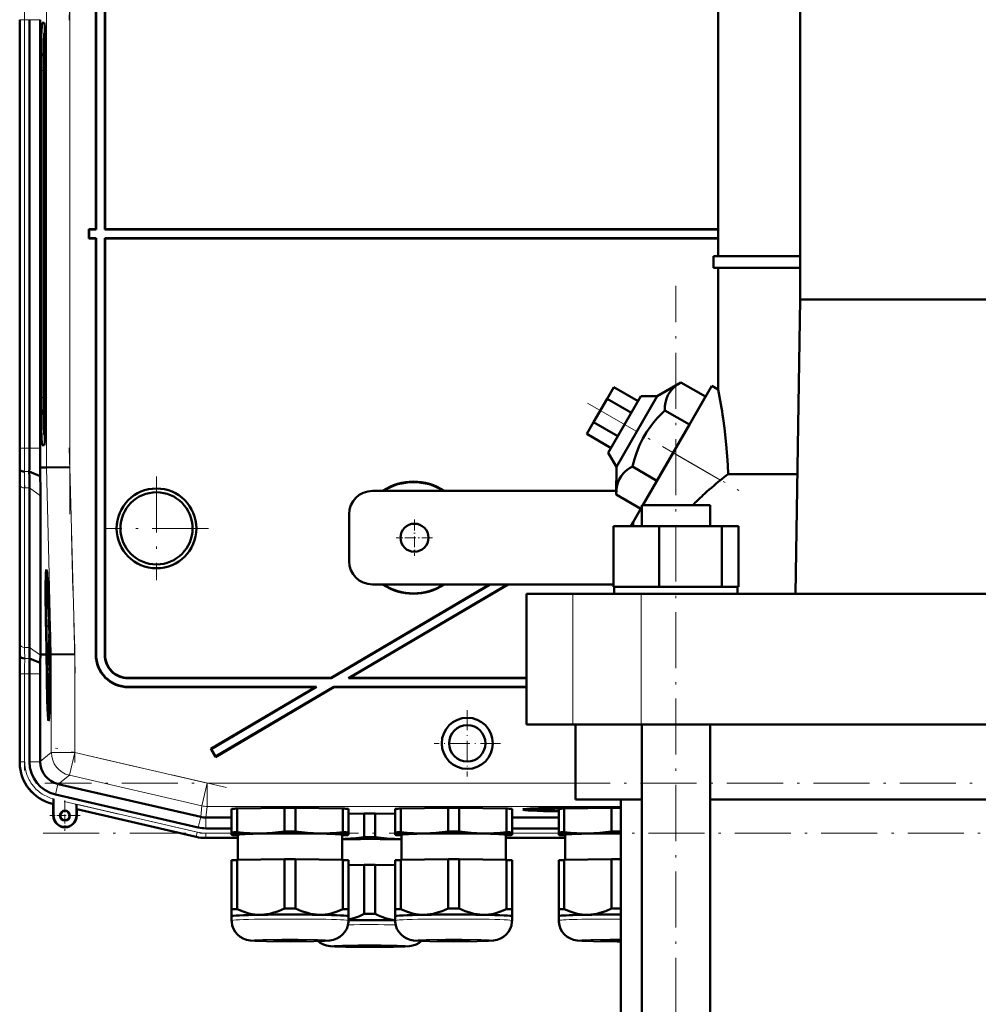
# Model space of a CAD drawing. Extents: x -1438 to 1837, y -1771 to 755.
# Tile 90 of 95: x 1179 to 1384, y 91 to 302. Entities that reach past the tile are written whole.
import ezdxf

# ---------------------------------------------------------------- set-up
doc = ezdxf.new("R2010")
doc.units = 0
doc.linetypes.add('DASHDOT', pattern=[18.5, 12, -3, 0.5, -3])

msp = doc.modelspace()

# ---------------------------------------------------------------- linework, layer by layer
at = {"color": 7, "linetype": 'DASHDOT', "lineweight": 18}
for p, q in [((1190.82, 349.88), (1189.56, 301.66)), ((1189.67, 315.88), (1189.67, 195.92)), ((1180.01, 200.87), (1180.01, 310.93)), ((1319.39, -318), (1319.39, 244.8)), ((1300.46, 219.69), (1332.85, 200.99)), ((1189.56, 210.13), (1190.82, 161.91)), ((1208.23, 204), (1208.23, 181.8)), ((1219.33, 192.9), (1197.13, 192.9)), ((1190.72, 168.1), (1190.72, 142.83)), ((1180.01, 141.07), (1180.01, 163.64)), ((1223.2, 137.44), (1186.6, 145.89)), ((1601.32, 138.39), (1184.33, 138.39)), ((1188.47, 134.47), (1219.77, 127.24)), ((1183.99, 127.68), (1601.67, 127.68))]:
    msp.add_line(p, q, dxfattribs=at)
at = {"color": 7, "lineweight": 50}
for p, q in [((1195.23, 345.9), (1195.23, 256.9)), ((1195.3, 345.83), (1195.3, 256.83)), ((1197.16, 256.83), (1197.16, 345.97)), ((1197.23, 256.9), (1197.23, 345.9)), ((1328.43, 251.15), (1328.43, 333.3)), ((1345.98, 241.9), (1345.98, 333.3)), ((1178.98, 301.76), (1178.98, 210.04)), ((1181.04, 301.76), (1181.04, 210.04)), ((1183.34, 210.04), (1183.34, 301.76)), ((1184.21, 301.08), (1183.77, 301.08)), ((1184.26, 298.9), (1184.38, 299.02)), ((1184.38, 298.91), (1184.27, 298.91)), ((1183.5, 290.9), (1183.5, 220.9)), ((1184.06, 290.9), (1184.06, 220.9)), ((1184.48, 220.9), (1184.48, 290.9)), ((1193.8, 256.83), (1193.73, 256.9)), ((1195.23, 256.9), (1193.73, 256.9)), ((1193.73, 254.9), (1193.73, 256.9)), ((1193.8, 254.97), (1193.73, 254.9)), ((1195.3, 256.83), (1193.8, 256.83)), ((1193.8, 254.97), (1193.8, 256.83)), ((1193.8, 254.97), (1195.3, 254.97)), ((1195.23, 256.9), (1195.3, 256.83)), ((1195.23, 254.9), (1195.3, 254.97)), ((1195.3, 165.96), (1195.3, 254.97)), ((1197.16, 256.83), (1197.23, 256.9)), ((1328.43, 256.83), (1197.16, 256.83)), ((1197.16, 254.97), (1197.16, 165.83)), ((1197.16, 254.97), (1328.43, 254.97)), ((1197.16, 254.97), (1197.23, 254.9)), ((1328.43, 256.9), (1197.23, 256.9)), ((1193.73, 254.9), (1195.23, 254.9)), ((1195.23, 165.89), (1195.23, 254.9)), ((1197.23, 254.9), (1197.23, 165.9)), ((1197.23, 254.9), (1328.43, 254.9)), ((1327.43, 251.15), (1345.98, 251.15)), ((1327.43, 248.65), (1327.43, 251.15)), ((1345.98, 248.65), (1327.43, 248.65)), ((1328.43, 222.59), (1328.43, 248.65)), ((1344.95, 178.9), (1345.98, 241.9)), ((1439.88, 241.9), (1345.98, 241.9)), ((1320.46, 224.14), (1315.37, 221.16)), ((1318.8, 209.1), (1327.05, 223.39)), ((1325.72, 221.1), (1320.46, 224.14)), ((1328.43, 222.59), (1327.05, 223.39)), ((1306.09, 223.1), (1304.65, 220.6)), ((1311.29, 220.1), (1306.09, 223.1)), ((1304.65, 220.6), (1301.76, 215.6)), ((1309.85, 217.6), (1304.65, 220.6)), ((1311.9, 221.16), (1304.9, 209.04)), ((1306.64, 206.04), (1315.37, 221.16)), ((1315.37, 221.16), (1311.9, 221.16)), ((1325.72, 221.1), (1322.26, 215.1)), ((1322.26, 215.1), (1316.99, 218.14)), ((1301.76, 215.6), (1300.32, 213.1)), ((1306.96, 212.6), (1301.76, 215.6)), ((1322.26, 215.1), (1315.33, 203.1)), ((1184.26, 212.89), (1184.38, 212.78)), ((1184.27, 212.89), (1184.38, 212.89)), ((1305.52, 210.1), (1300.32, 213.1)), ((1183.77, 210.71), (1184.21, 210.71)), ((1304.9, 209.04), (1306.64, 206.04)), ((1312.33, 197.9), (1318.8, 209.1)), ((1178.99, 205.47), (1178.95, 205.9)), ((1183.36, 204.1), (1181.01, 205.07)), ((1183.33, 205.9), (1184.67, 205.92)), ((1183.36, 204.1), (1183.33, 205.9)), ((1189.67, 205.98), (1184.67, 205.92)), ((1306.64, 206.04), (1306.6, 200.14)), ((1315.33, 203.1), (1310.07, 206.14)), ((1330.55, 204.51), (1345.37, 204.51)), ((1178.98, 168.83), (1178.98, 202.97)), ((1178.98, 168.83), (1178.98, 202.97)), ((1181.04, 167.41), (1181.04, 201.55)), ((1306.61, 200.9), (1254.43, 200.9)), ((1183.39, 165.9), (1183.39, 199.89)), ((1311.87, 197.1), (1306.6, 200.14)), ((1310.22, 194.25), (1312.09, 197.48)), ((1312.09, 197.9), (1314.23, 197.9)), ((1312.09, 193.4), (1312.09, 197.9)), ((1314.23, 197.9), (1326.69, 197.9)), ((1326.69, 193.4), (1326.69, 197.9)), ((1249.43, 185.9), (1249.43, 195.9)), ((1309.73, 193.4), (1310.22, 194.25)), ((1310.22, 193.4), (1310.22, 194.25)), ((1306.01, 193.4), (1315.8, 193.4)), ((1306.01, 180.4), (1306.01, 193.4)), ((1315.8, 193.4), (1329.19, 193.4)), ((1315.8, 180.4), (1315.8, 193.4)), ((1329.19, 193.4), (1332.77, 193.4)), ((1329.19, 180.4), (1329.19, 193.4)), ((1332.77, 180.4), (1332.77, 193.4)), ((1184.71, 182.26), (1184.91, 182.32)), ((1279.53, 180.9), (1245.62, 160.9)), ((1279.67, 180.9), (1245.64, 160.83)), ((1283.33, 180.9), (1249.3, 160.83)), ((1283.47, 180.9), (1249.56, 160.9)), ((1254.43, 180.9), (1306, 180.9)), ((1307.02, 180.4), (1306.01, 180.4)), ((1306.19, 180.4), (1306.19, 178.9)), ((1307.02, 180.4), (1314.79, 180.4)), ((1315.8, 180.4), (1314.79, 180.4)), ((1317.18, 180.4), (1315.8, 180.4)), ((1317.18, 180.4), (1319.39, 180.4)), ((1319.39, 180.4), (1327.81, 180.4)), ((1329.19, 180.4), (1327.81, 180.4)), ((1329.56, 180.4), (1329.19, 180.4)), ((1329.56, 180.4), (1332.59, 180.4)), ((1332.77, 180.4), (1332.4, 180.4)), ((1332.59, 180.4), (1332.59, 178.9)), ((1287.43, 178.9), (1297.36, 178.9)), ((1287.43, 150.9), (1287.43, 178.9)), ((1297.36, 178.9), (1311.94, 178.9)), ((1311.94, 178.9), (1473.92, 178.9)), ((1185.19, 174.81), (1185.2, 173.96)), ((1185.2, 173.96), (1185.23, 173.96)), ((1185.21, 174.02), (1185.22, 174.22)), ((1185.21, 174.02), (1185.23, 174.02)), ((1185.27, 172.85), (1185.26, 173.19)), ((1185.27, 172.99), (1185.27, 172.85)), ((1185.23, 172.32), (1185.26, 172.32)), ((1185.25, 171.59), (1185.23, 172.32)), ((1185.33, 170.87), (1185.24, 169.78)), ((1185.25, 171.59), (1185.3, 171.59)), ((1185.25, 171.1), (1185.25, 171.59)), ((1185.25, 171.1), (1185.33, 171.1)), ((1185.26, 172.35), (1185.27, 172.03)), ((1185.27, 172.03), (1185.28, 172.08)), ((1185.27, 172.03), (1185.31, 172.03)), ((1185.28, 172.16), (1185.31, 172.16)), ((1185.28, 172.08), (1185.28, 172.16)), ((1185.28, 172.08), (1185.31, 172.08)), ((1185.29, 171.64), (1185.3, 171.15)), ((1185.3, 171.15), (1185.33, 171.15)), ((1185.33, 170.87), (1185.33, 171.1)), ((1185.33, 170.87), (1185.34, 170.87)), ((1185.33, 170.46), (1185.33, 170.87)), ((1185.24, 169.37), (1185.33, 170.46)), ((1185.24, 169.78), (1185.24, 169.37)), ((1185.24, 169.37), (1185.39, 169.37)), ((1185.28, 169.12), (1185.39, 169.13)), ((1185.33, 170.46), (1185.35, 170.46)), ((1185.33, 169.12), (1185.33, 169.37)), ((1185.33, 168.93), (1185.34, 167.5)), ((1185.34, 168.93), (1185.33, 168.93)), ((1185.34, 168.93), (1185.4, 168.93)), ((1185.36, 167.1), (1185.34, 168.93)), ((1184.72, 165.92), (1184.67, 167.88)), ((1184.71, 167.88), (1184.77, 165.92)), ((1184.81, 165.92), (1184.76, 167.89)), ((1185.26, 167.85), (1185.31, 167.85)), ((1185.29, 167.15), (1185.26, 167.85)), ((1185.29, 167.15), (1185.31, 167.15)), ((1185.29, 166.65), (1185.29, 167.15)), ((1185.29, 166.65), (1185.46, 166.66)), ((1185.31, 167.2), (1185.31, 166.7)), ((1185.31, 166.7), (1185.36, 167.1)), ((1185.31, 166.7), (1185.46, 166.71)), ((1185.32, 167.99), (1185.34, 167.99)), ((1185.34, 167.5), (1185.32, 167.31)), ((1185.36, 167.1), (1185.45, 167.1)), ((1185.43, 167.89), (1185.47, 165.93)), ((1185.5, 168.4), (1185.46, 168.4)), ((1185.46, 168.4), (1185.5, 168.4)), ((1185.48, 167.38), (1185.53, 167.38)), ((1185.53, 167.38), (1185.48, 167.38)), ((1185.52, 165.93), (1185.48, 167.38)), ((1185.53, 167.38), (1185.56, 165.93)), ((1179.04, 165.47), (1179, 165.9)), ((1183.35, 164.12), (1181.06, 165.07)), ((1184.35, 165.91), (1183.39, 165.9)), ((1183.39, 165.76), (1183.39, 165.9)), ((1184.72, 165.91), (1184.35, 165.91)), ((1184.77, 165.92), (1184.81, 165.92)), ((1185.27, 166.11), (1185.29, 163.59)), ((1185.28, 166.11), (1185.27, 166.11)), ((1185.28, 166.11), (1185.47, 166.11)), ((1185.3, 164.23), (1185.28, 166.11)), ((1185.32, 164.53), (1185.37, 164.53)), ((1185.34, 166.06), (1185.47, 166.06)), ((1185.38, 164.88), (1185.47, 164.88)), ((1185.47, 165.93), (1185.52, 165.93)), ((1185.72, 165.93), (1185.56, 165.93)), ((1190.72, 166), (1185.72, 165.93)), ((1185.29, 163.59), (1185.46, 163.59)), ((1185.3, 163.64), (1185.36, 163.64)), ((1185.3, 163.05), (1185.3, 162.51)), ((1185.4, 163.05), (1185.3, 163.05)), ((1185.3, 162.51), (1185.39, 162.51)), ((1185.39, 162.51), (1185.31, 161.48)), ((1185.36, 164.14), (1185.36, 163.64)), ((1185.36, 163.64), (1185.46, 163.64)), ((1185.4, 163.05), (1185.45, 163.05)), ((1185.4, 162.24), (1185.4, 163.05)), ((1185.4, 162.24), (1185.44, 162.24)), ((1178.98, 142.75), (1178.98, 161.76)), ((1181.04, 142.95), (1181.04, 161.76)), ((1183.34, 143.04), (1183.34, 161.76)), ((1185.31, 161.48), (1185.31, 160.91)), ((1185.31, 160.91), (1185.41, 159.92)), ((1185.33, 161.2), (1185.34, 161.39)), ((1185.33, 161.2), (1185.43, 161.2)), ((1185.34, 161.02), (1185.33, 161.2)), ((1185.34, 161.39), (1185.4, 162.24)), ((1185.41, 160.26), (1185.34, 161.02)), ((1245.64, 160.83), (1202.16, 160.83)), ((1245.62, 160.9), (1202.23, 160.9)), ((1245.64, 160.83), (1245.62, 160.9)), ((1249.3, 160.83), (1249.56, 160.9)), ((1287.43, 160.83), (1249.3, 160.83)), ((1287.43, 160.9), (1249.56, 160.9)), ((1185.32, 159.89), (1185.33, 159.34)), ((1185.41, 159.89), (1185.32, 159.89)), ((1185.33, 159.34), (1185.39, 159.35)), ((1202.22, 158.9), (1242.23, 158.9)), ((1202.29, 158.97), (1242.48, 158.97)), ((1242.23, 158.9), (1219.83, 145.69)), ((1242.48, 158.97), (1219.93, 145.67)), ((1246.16, 158.9), (1220.85, 143.97)), ((1246.15, 158.97), (1220.87, 144.06)), ((1242.23, 158.9), (1242.48, 158.97)), ((1246.15, 158.97), (1287.43, 158.97)), ((1246.16, 158.9), (1246.15, 158.97)), ((1246.16, 158.9), (1287.43, 158.9)), ((1185.14, 153.46), (1185.33, 153.41)), ((1297.36, 150.9), (1287.43, 150.9)), ((1311.94, 150.9), (1297.36, 150.9)), ((1297.93, 134.9), (1297.93, 150.9)), ((1473.92, 150.9), (1311.94, 150.9)), ((1312.09, -271.1), (1312.09, 150.9)), ((1326.69, -271.1), (1326.69, 150.9)), ((1219.93, 145.67), (1219.83, 145.69)), ((1219.83, 145.69), (1220.85, 143.97)), ((1219.93, 145.67), (1220.87, 144.06)), ((1220.87, 144.06), (1220.85, 143.97)), ((1183.34, 143.04), (1183.34, 142.95)), ((1187.13, 138.19), (1187.21, 138.17)), ((1187.21, 138.17), (1217.69, 131.14)), ((1186.22, 134.99), (1186.21, 134.61)), ((1186.22, 131.44), (1186.22, 134.99)), ((1217.18, 128.89), (1186.61, 135.95)), ((1312.09, 134.9), (1297.93, 134.9)), ((1307.58, 134.9), (1307.58, -271.1)), ((1459.17, 134.9), (1326.69, 134.9)), ((1186.15, 133.94), (1185.95, 133.99)), ((1186.18, 133.97), (1186.15, 133.94)), ((1186.15, 131.44), (1186.15, 133.94)), ((1186.21, 134.61), (1186.21, 134.28)), ((1191.08, 133.87), (1191.08, 131.44)), ((1191.15, 132.79), (1191.11, 132.83)), ((1216.72, 126.89), (1191.15, 132.79)), ((1191.15, 132.79), (1191.15, 131.44)), ((1224.31, 127.84), (1224.31, 132.89)), ((1225.5, 132.94), (1235.62, 133.09)), ((1225.5, 127.89), (1225.5, 132.94)), ((1235.62, 128.04), (1235.62, 133.09)), ((1238, 133.09), (1248.12, 132.94)), ((1238, 128.04), (1238, 133.09)), ((1248.12, 127.89), (1248.12, 132.94)), ((1249.31, 127.84), (1249.31, 132.89)), ((1259.31, 127.84), (1259.31, 132.89)), ((1260.5, 132.94), (1270.62, 133.09)), ((1260.5, 127.89), (1260.5, 132.94)), ((1270.62, 128.04), (1270.62, 133.09)), ((1273, 133.09), (1283.12, 132.94)), ((1273, 128.04), (1273, 133.09)), ((1283.12, 127.89), (1283.12, 132.94)), ((1284.31, 127.84), (1284.31, 132.89)), ((1288.69, 132.73), (1288.63, 132.96)), ((1294.31, 127.84), (1294.31, 132.89)), ((1295.5, 132.94), (1305.62, 133.09)), ((1295.5, 127.89), (1295.5, 132.94)), ((1297.62, 132.97), (1297.62, 133.08)), ((1305.62, 128.04), (1305.62, 133.09)), ((1306.31, 133.21), (1306.31, 133.26)), ((1306.31, 133.26), (1306.31, 133.21)), ((1307.31, 133.26), (1307.31, 133.21)), ((1307.31, 133.21), (1307.31, 133.26)), ((1218.8, 131.01), (1218.81, 131.01)), ((1218.81, 131.01), (1224.31, 131.01)), ((1249.31, 131.84), (1252.67, 131.9)), ((1252.67, 126.85), (1252.67, 131.9)), ((1255.04, 131.9), (1259.31, 131.83)), ((1255.04, 126.85), (1255.04, 131.9)), ((1284.31, 131.01), (1294.31, 131.01)), ((1218.8, 128.71), (1224.31, 128.71)), ((1284.31, 128.71), (1294.31, 128.71)), ((1225.66, 126.65), (1218.8, 126.65)), ((1218.8, 126.65), (1225.66, 126.65)), ((1224.31, 127.84), (1224.31, 127.34)), ((1224.31, 127.34), (1224.31, 127.32)), ((1224.37, 127.3), (1224.31, 127.32)), ((1225.66, 121.95), (1225.66, 127.34)), ((1247.96, 127.34), (1247.96, 121.95)), ((1249.25, 127.3), (1249.31, 127.32)), ((1249.31, 127.34), (1249.31, 127.84)), ((1249.31, 127.32), (1249.31, 127.34)), ((1259.31, 127.84), (1259.31, 127.34)), ((1259.31, 127.34), (1259.31, 127.32)), ((1259.37, 127.3), (1259.31, 127.32)), ((1260.66, 121.95), (1260.66, 127.34)), ((1282.96, 127.34), (1282.96, 121.95)), ((1282.96, 126.65), (1295.66, 126.65)), ((1282.96, 126.65), (1295.66, 126.65)), ((1284.25, 127.3), (1284.31, 127.32)), ((1284.31, 127.34), (1284.31, 127.84)), ((1284.31, 127.32), (1284.31, 127.34)), ((1294.31, 127.84), (1294.31, 127.34)), ((1294.31, 127.34), (1294.31, 127.32)), ((1294.37, 127.3), (1294.31, 127.32)), ((1295.66, 121.95), (1295.66, 127.34)), ((1224.31, 121.89), (1224.31, 111.39)), ((1225.5, 121.95), (1235.62, 122.1)), ((1225.5, 121.95), (1225.5, 111.44)), ((1235.62, 122.1), (1235.62, 111.59)), ((1238, 122.1), (1248.12, 121.95)), ((1238, 122.1), (1238, 111.59)), ((1248.12, 121.95), (1248.12, 111.44)), ((1249.31, 121.89), (1249.31, 111.39)), ((1249.31, 120.85), (1252.67, 120.9)), ((1252.67, 120.9), (1252.67, 110.39)), ((1255.04, 120.9), (1259.31, 120.83)), ((1255.04, 120.9), (1255.04, 110.39)), ((1259.31, 121.89), (1259.31, 111.39)), ((1260.5, 121.95), (1270.62, 122.1)), ((1260.5, 121.95), (1260.5, 111.44)), ((1270.62, 122.1), (1270.62, 111.59)), ((1273, 122.1), (1283.12, 121.95)), ((1273, 122.1), (1273, 111.59)), ((1283.12, 121.95), (1283.12, 111.44)), ((1284.31, 121.89), (1284.31, 111.39)), ((1294.31, 121.89), (1294.31, 111.39)), ((1295.5, 121.95), (1305.62, 122.1)), ((1295.5, 121.95), (1295.5, 111.44)), ((1305.62, 122.1), (1305.62, 111.59)), ((1224.31, 111.39), (1224.31, 109.93)), ((1224.31, 108.98), (1224.31, 109.93)), ((1249.31, 109.93), (1249.31, 111.39)), ((1249.31, 109.93), (1249.31, 108.98)), ((1249.31, 109.93), (1249.31, 109.93)), ((1249.31, 109.93), (1249.31, 109.93)), ((1259.31, 111.39), (1259.31, 109.93)), ((1259.31, 108.98), (1259.31, 109.93)), ((1284.31, 109.93), (1284.31, 111.39)), ((1284.31, 109.93), (1284.31, 108.98)), ((1284.31, 109.93), (1284.31, 109.93)), ((1284.31, 109.93), (1284.31, 109.93)), ((1294.31, 111.39), (1294.31, 109.93)), ((1294.31, 108.98), (1294.31, 109.93)), ((1306.81, 104.53), (1307.58, 104.53))]:
    msp.add_line(p, q, dxfattribs=at)
at = {"color": 7, "lineweight": 18}
for p, q in [((1184.67, 305.88), (1184.67, 205.92)), ((1189.67, 205.98), (1189.67, 305.81)), ((1178.98, 301.76), (1179.01, 301.76)), ((1180.01, 301.76), (1179.01, 301.76)), ((1179.01, 210.04), (1179.01, 301.76)), ((1180.01, 301.76), (1181.04, 301.76)), ((1180.01, 301.76), (1180.01, 210.04)), ((1181.04, 301.76), (1183.34, 301.76)), ((1184.23, 301.06), (1183.77, 301.08)), ((1184.38, 299.01), (1184.27, 298.91)), ((1183.5, 290.9), (1184.06, 290.9)), ((1184.06, 220.9), (1183.5, 220.9)), ((1184.27, 212.89), (1184.38, 212.78)), ((1184.23, 210.74), (1183.77, 210.71)), ((1179.01, 210.04), (1178.98, 210.04)), ((1179.01, 210.04), (1180.01, 210.04)), ((1181.04, 210.04), (1180.01, 210.04)), ((1183.34, 210.04), (1181.04, 210.04)), ((1318.8, 209.1), (1328.95, 203.24)), ((1181.01, 205.07), (1179.99, 205.07)), ((1184.67, 205.92), (1185.72, 165.93)), ((1190.72, 166), (1189.67, 205.98)), ((1179.01, 202.24), (1179.01, 168.1)), ((1181.04, 201.55), (1180.01, 201.55)), ((1180.01, 167.41), (1180.01, 201.55)), ((1183.39, 199.89), (1181.04, 201.55)), ((1297.36, 150.9), (1297.36, 178.9)), ((1311.94, 150.9), (1311.94, 178.9)), ((1181.04, 167.41), (1180.01, 167.41)), ((1183.39, 165.76), (1181.04, 167.41)), ((1179, 165.9), (1178.95, 165.9)), ((1181.06, 165.07), (1180.03, 165.07)), ((1185.72, 165.93), (1185.72, 144.94)), ((1190.72, 144.94), (1190.72, 166)), ((1195.23, 165.89), (1195.3, 165.96)), ((1197.23, 165.9), (1197.16, 165.83)), ((1179.01, 161.76), (1178.98, 161.76)), ((1180.01, 161.76), (1179.01, 161.76)), ((1179.01, 142.95), (1179.01, 161.76)), ((1180.01, 161.76), (1181.04, 161.76)), ((1180.01, 142.95), (1180.01, 161.76)), ((1183.34, 161.76), (1181.04, 161.76)), ((1202.16, 160.83), (1202.23, 160.9)), ((1202.22, 158.9), (1202.29, 158.97)), ((1185.72, 144.94), (1183.34, 143.04)), ((1185.72, 144.94), (1190.72, 144.94)), ((1190.72, 144.94), (1189.59, 140.07)), ((1219.08, 138.39), (1190.72, 144.94)), ((1179.01, 142.95), (1178.98, 142.95)), ((1179.01, 142.95), (1180.01, 142.95)), ((1183.34, 142.95), (1181.04, 142.95)), ((1187.21, 138.17), (1189.59, 140.07)), ((1217.96, 133.52), (1189.59, 140.07)), ((1187.13, 138.19), (1186.61, 135.95)), ((1219.08, 138.39), (1217.96, 133.52)), ((1219.08, 138.39), (1219.08, 133.39)), ((1219.08, 138.39), (1297.93, 138.39)), ((1186.15, 133.98), (1186.15, 133.94)), ((1186.18, 133.97), (1186.15, 133.98)), ((1216.95, 127.89), (1191.08, 133.87)), ((1191.11, 132.83), (1216.73, 126.92)), ((1217.96, 133.52), (1217.69, 131.14)), ((1218.81, 131.01), (1219.08, 133.39)), ((1307.58, 133.39), (1219.08, 133.39)), ((1186.22, 131.44), (1186.15, 131.44)), ((1191.08, 131.44), (1191.15, 131.44)), ((1217.7, 131.14), (1217.18, 128.89)), ((1218.8, 131.01), (1218.8, 128.71)), ((1216.73, 126.92), (1216.72, 126.89)), ((1216.73, 126.92), (1216.95, 127.89)), ((1218.8, 127.68), (1224.31, 127.68)), ((1218.8, 126.68), (1218.8, 127.68)), ((1218.8, 126.68), (1225.66, 126.68)), ((1218.8, 126.68), (1218.8, 126.65)), ((1282.96, 126.68), (1295.66, 126.68)), ((1284.31, 127.68), (1294.31, 127.68))]:
    msp.add_line(p, q, dxfattribs=at)
at = {"color": 7, "linetype": 'DASHDOT', "lineweight": 18, "ltscale": 0.195001}
for p, q in [((1263.43, 194.8), (1263.43, 187)), ((1267.33, 190.9), (1259.53, 190.9))]:
    msp.add_line(p, q, dxfattribs=at)
at = {"color": 7, "linetype": 'DASHDOT', "lineweight": 18, "ltscale": 0.355368}
msp.add_line((1274.74, 154.01), (1274.74, 139.79), dxfattribs=at)
at = {"color": 7, "linetype": 'DASHDOT', "lineweight": 18, "ltscale": 0.355365}
msp.add_line((1281.85, 146.9), (1267.63, 146.9), dxfattribs=at)
at = {"color": 7, "linetype": 'DASHDOT', "lineweight": 18, "ltscale": 0.1625}
for p, q in [((1188.65, 134.69), (1188.65, 128.19)), ((1191.9, 131.44), (1185.4, 131.44))]:
    msp.add_line(p, q, dxfattribs=at)
at = {"color": 7, "lineweight": 50}
for points in [[(1320.46, 224.14), (1319.88, 223.78), (1319.35, 223.4), (1318.94, 223.05), (1318.57, 222.69), (1318.06, 222.07), (1317.66, 221.39), (1317.36, 220.65), (1317.15, 219.85), (1317.03, 219.03), (1316.99, 218.14)], [(1316.99, 218.14), (1316.15, 217.3), (1315.37, 216.45), (1314.66, 215.62), (1314.01, 214.78), (1313.1, 213.47), (1312.31, 212.11), (1311.61, 210.69), (1311, 209.19), (1310.5, 207.71), (1310.07, 206.14)], [(1330.55, 204.51), (1330.47, 206.43), (1330.36, 208.34), (1330.16, 210.83), (1329.77, 214.33), (1329.49, 216.4)], [(1310.07, 206.14), (1309.49, 205.78), (1308.96, 205.4), (1308.55, 205.05), (1308.18, 204.69), (1307.67, 204.07), (1307.27, 203.39), (1306.96, 202.65), (1306.76, 201.85), (1306.64, 201.03), (1306.6, 200.14)], [(1185.23, 173.57), (1185.23, 173.52), (1185.22, 173.36), (1185.21, 172.3)], [(1185.25, 173.46), (1185.24, 173.55), (1185.23, 173.57)], [(1185.23, 172.32), (1185.23, 173.01), (1185.23, 173.06), (1185.24, 173.08)], [(1185.24, 173.08), (1185.24, 173.06), (1185.26, 172.83), (1185.26, 172.35)], [(1185.21, 172.3), (1185.24, 171.24), (1185.25, 171.1)], [(1185.28, 169.12), (1185.26, 169.01), (1185.26, 168.83)], [(1185.26, 167.85), (1185.27, 168.52), (1185.28, 168.63)], [(1185.32, 167.99), (1185.29, 169.03), (1185.28, 169.1), (1185.28, 169.12)], [(1185.28, 168.63), (1185.29, 168.52), (1185.31, 167.86)], [(1185.25, 167.85), (1185.28, 166.79), (1185.29, 166.65)], [(1185.34, 166.06), (1185.33, 165.88), (1185.31, 164.99)], [(1185.32, 164.53), (1185.34, 165.49), (1185.34, 165.55), (1185.35, 165.57)], [(1185.38, 164.88), (1185.36, 165.84), (1185.35, 166.02), (1185.34, 166.06)], [(1185.35, 165.57), (1185.36, 165.45), (1185.37, 164.87)], [(1185.36, 163.64), (1185.38, 164.15), (1185.38, 164.88)], [(1185.37, 164.87), (1185.37, 164.2), (1185.36, 164.15), (1185.36, 164.14)], [(1186.21, 134.28), (1186.19, 133.99), (1186.18, 133.97), (1186.18, 133.97)], [(1230.56, 127.62), (1229.38, 127.62), (1228.2, 127.66), (1226.86, 127.75), (1225.5, 127.89)], [(1235.62, 128.04), (1234.34, 127.88), (1233.08, 127.75), (1231.82, 127.66), (1230.56, 127.62)], [(1243.06, 127.62), (1241.8, 127.66), (1240.55, 127.75), (1239.28, 127.88), (1238, 128.04)], [(1248.12, 127.89), (1246.76, 127.75), (1245.42, 127.66), (1244.24, 127.62), (1243.06, 127.62)], [(1260.11, 126.42), (1258.85, 126.46), (1257.59, 126.55), (1256.33, 126.68), (1255.04, 126.85)], [(1265.56, 127.62), (1264.38, 127.62), (1263.2, 127.66), (1261.86, 127.75), (1260.5, 127.89)], [(1270.62, 128.04), (1269.34, 127.88), (1268.08, 127.75), (1266.82, 127.66), (1265.56, 127.62)], [(1278.06, 127.62), (1276.8, 127.66), (1275.55, 127.75), (1274.28, 127.88), (1273, 128.04)], [(1283.12, 127.89), (1281.76, 127.75), (1280.42, 127.66), (1279.24, 127.62), (1278.06, 127.62)], [(1300.56, 127.62), (1299.38, 127.62), (1298.2, 127.66), (1296.86, 127.75), (1295.5, 127.89)], [(1305.62, 128.04), (1304.34, 127.88), (1303.08, 127.75), (1301.82, 127.66), (1300.56, 127.62)], [(1230.56, 110.22), (1229.94, 110.23), (1229.31, 110.28), (1228.66, 110.38), (1228.02, 110.52), (1226.76, 110.91), (1225.5, 111.44)], [(1235.62, 111.59), (1234.37, 111.02), (1233.11, 110.6), (1232.46, 110.44), (1231.8, 110.32), (1231.18, 110.25), (1230.56, 110.22)], [(1243.06, 110.22), (1242.44, 110.25), (1241.82, 110.32), (1241.17, 110.44), (1240.52, 110.6), (1239.26, 111.02), (1238, 111.59)], [(1248.12, 111.44), (1246.87, 110.91), (1245.61, 110.52), (1244.96, 110.38), (1244.31, 110.28), (1243.69, 110.23), (1243.06, 110.22)], [(1252.67, 110.39), (1251.55, 109.88), (1250.43, 109.48), (1249.31, 109.2)], [(1259.31, 109.06), (1258.36, 109.21), (1257.41, 109.44), (1256.46, 109.76), (1255.75, 110.06), (1255.04, 110.39)], [(1265.56, 110.22), (1264.94, 110.23), (1264.31, 110.28), (1263.66, 110.38), (1263.02, 110.52), (1261.76, 110.91), (1260.5, 111.44)], [(1270.62, 111.59), (1269.37, 111.02), (1268.11, 110.6), (1267.46, 110.44), (1266.8, 110.32), (1266.18, 110.25), (1265.56, 110.22)], [(1278.06, 110.22), (1277.44, 110.25), (1276.82, 110.32), (1276.17, 110.44), (1275.52, 110.6), (1274.26, 111.02), (1273, 111.59)], [(1283.12, 111.44), (1281.87, 110.91), (1280.61, 110.52), (1279.96, 110.38), (1279.31, 110.28), (1278.69, 110.23), (1278.06, 110.22)], [(1300.56, 110.22), (1299.94, 110.23), (1299.31, 110.28), (1298.66, 110.38), (1298.02, 110.52), (1296.76, 110.91), (1295.5, 111.44)], [(1305.62, 111.59), (1304.37, 111.02), (1303.11, 110.6), (1302.46, 110.44), (1301.8, 110.32), (1301.18, 110.25), (1300.56, 110.22)], [(1236.81, 104.53), (1231.74, 104.57), (1229.34, 104.65), (1228.26, 104.72), (1227.5, 104.86), (1226.81, 105.11), (1226.14, 105.49), (1225.56, 105.98), (1225.07, 106.56), (1224.69, 107.22), (1224.44, 107.93), (1224.32, 108.68), (1224.31, 108.98)], [(1236.81, 104.53), (1241.89, 104.57), (1244.28, 104.65), (1245.36, 104.72), (1246.12, 104.86), (1246.82, 105.11), (1247.48, 105.49), (1248.06, 105.98), (1248.55, 106.56), (1248.93, 107.22), (1249.18, 107.93), (1249.3, 108.68), (1249.31, 108.98)], [(1271.81, 104.53), (1266.74, 104.57), (1264.34, 104.65), (1263.26, 104.72), (1262.5, 104.86), (1261.81, 105.11), (1261.14, 105.49), (1260.56, 105.98), (1260.07, 106.56), (1259.69, 107.22), (1259.44, 107.93), (1259.32, 108.68), (1259.31, 108.98)], [(1271.81, 104.53), (1276.89, 104.57), (1279.28, 104.65), (1280.36, 104.72), (1281.12, 104.86), (1281.82, 105.11), (1282.48, 105.49), (1283.06, 105.98), (1283.55, 106.56), (1283.93, 107.22), (1284.18, 107.93), (1284.3, 108.68), (1284.31, 108.98)], [(1306.81, 104.53), (1301.74, 104.57), (1299.34, 104.65), (1298.26, 104.72), (1297.5, 104.86), (1296.81, 105.11), (1296.14, 105.49), (1295.56, 105.98), (1295.07, 106.56), (1294.69, 107.22), (1294.44, 107.93), (1294.32, 108.68), (1294.31, 108.98)], [(1253.86, 103.33), (1248.77, 103.37), (1246.38, 103.45), (1245.37, 103.52), (1244.63, 103.64), (1243.95, 103.87), (1243.29, 104.22), (1242.8, 104.59)], [(1253.86, 103.33), (1258.95, 103.37), (1261.35, 103.45), (1262.36, 103.52), (1263.11, 103.65), (1263.79, 103.88), (1264.46, 104.24), (1264.95, 104.62)]]:
    msp.add_lwpolyline(points, dxfattribs=at)
for centre, radius in [((1208.23, 192.9), 8.54), ((1208.23, 192.9), 7.72), ((1263.43, 190.9), 3), ((1274.74, 146.9), 5.47), ((1274.74, 146.9), 3.88), ((1188.65, 131.44), 1.07), ((1188.65, 131.44), 1)]:
    msp.add_circle(centre, radius, dxfattribs=at)
for centre, radius, start, end in [((1202.15, 197.7), 128.71, 8.3532, 11.1516), ((831.9, 209.95), 347.08, 359.3309, 0.0147), ((760.97, 209.94), 420.07, 359.3362, 0.0142), ((657.43, 210), 525.91, 359.5531, 0.0043), ((971.62, 202.72), 207.36, 0.0695, 0.8788), ((930.53, 201.26), 250.51, 0.0685, 0.8723), ((1442, 62.96), 180.16, 128.2176, 128.8662), ((882, 199.54), 301.39, 0.0679, 0.8668), ((1263.23, 190.9), 12, 56.4427, 123.5573), ((1263.23, 190.9), 11.9, 57.2111, 122.7889), ((1373.99, 147.34), 71.79, 128.861, 132.9306), ((1254.43, 195.9), 5, 90, 180), ((1373.87, 147.47), 71.61, 132.9316, 135.2319), ((1254.43, 185.9), 5, 180, 270), ((1184.77, 182.2), 0.0805, 131.3824, 175.1607), ((1263.23, 190.9), 12, 236.4427, 303.5573), ((1263.23, 190.9), 11.9, 237.2111, 302.7889), ((1185.08, 174.01), 0.129, 340.7839, 4.1342), ((1212.26, 172.44), 26.99, 179.3878, 180.6002), ((1182.43, 171.88), 2.88, 355.3642, 0.8659), ((1180.36, 171.53), 4.95, 355.5549, 0.5649), ((971.76, 169.08), 207.22, 359.1215, 359.9313), ((1391.63, 169.08), 212.65, 180.0672, 180.8563), ((1215.82, 168.25), 30.57, 178.907, 180.7397), ((1350.34, 167.61), 169.29, 180.0674, 180.8603), ((1167.35, 167.6), 17.96, 358.714, 0.8172), ((1151.95, 167.68), 33.37, 359.353, 0.5324), ((831.39, 161.84), 347.59, 359.9857, 0.6685), ((1536.31, 161.84), 357.33, 179.3489, 180.0131), ((1465.44, 161.82), 284.4, 179.3457, 180.0134), ((1298.16, 162.77), 114.81, 178.509, 179.3265), ((1127.04, 165.49), 58.27, 358.7578, 359.5115), ((1163.38, 164.56), 21.94, 357.5981, 359.9187), ((1202.22, 165.89), 6.99, 179.9842, 270.0158), ((1202.29, 165.96), 6.99, 179.9842, 270.0158), ((1202.15, 165.82), 5, 179.9843, 270.0157), ((1202.22, 165.89), 5, 179.9843, 270.0157), ((1383.73, 161.81), 200.39, 179.3393, 180.0144), ((1185.17, 163.63), 0.129, 340.7839, 4.1342), ((1187.97, 142.75), 8.99, 179.9916, 257.0084), ((1188.23, 142.95), 7.18, 179.9917, 257.0084), ((1188.34, 143.05), 5, 181.055, 255.9535), ((1188.65, 131.44), 2.5, 180, 360), ((1188.65, 131.44), 2.43, 180, 360), ((1218.8, 135.9), 7.19, 257.0007, 269.9996), ((1218.8, 135.9), 9.25, 257.0008, 269.9996), ((1218.8, 135.9), 9.25, 257.0007, 269.9996), ((1246.85, 165.54), 39.13, 271.6211, 278.5521), ((1260.64, 161.45), 35.03, 269.1343, 270.0373)]:
    msp.add_arc(centre, radius, start, end, dxfattribs=at)
at = {"color": 7, "lineweight": 18}
for centre, radius, start, end in [((795.41, 209.94), 383.61, 359.3319, 0.0146), ((761.21, 209.94), 418.8, 359.3343, 0.0144), ((949.92, 201.96), 229.1, 0.0694, 0.8776), ((930.1, 201.25), 249.92, 0.0689, 0.8746), ((1369.93, 168.32), 190.91, 180.0672, 180.8551), ((1350, 167.61), 169.99, 180.0672, 180.857), ((1499.84, 161.83), 320.83, 179.3498, 180.013), ((1465.64, 161.82), 285.63, 179.3484, 180.0131), ((1188.23, 142.95), 9.21, 179.995, 257.0049), ((1188.19, 142.95), 8.17, 179.9533, 198.521), ((1188.16, 142.92), 8.13, 198.374, 217.9741), ((1188.18, 142.9), 8.15, 217.7959, 237.3863), ((1188.21, 142.93), 8.18, 237.2765, 255.8645), ((1219.08, 138.39), 5, 257, 270), ((1218.8, 135.9), 9.21, 257.0008, 269.9996), ((1218.8, 135.88), 8.2, 256.9878, 270.0122)]:
    msp.add_arc(centre, radius, start, end, dxfattribs=at)
at = {"color": 7, "lineweight": 50}
for centre, major_axis, ratio, start_param, end_param in [((1183.77, 290.9), (0, 10.19), 0.026177, 0, 1.570796), ((1184.21, 290.9), (0, 10.19), 0.026177, 4.712389, 6.281573), ((1184.27, 290.9), (0, 8.01), 0.026177, 0.026189, 1.570796), ((1184.27, 290.9), (0, 8.01), 0.026177, 0, 0.026189), ((1183.77, 220.9), (0, 10.19), 0.026177, 1.570796, 3.141593), ((1184.27, 220.9), (0, 8.01), 0.026177, 1.570796, 3.115404), ((1184.21, 220.9), (0, 10.19), 0.026177, 3.143205, 4.712389), ((1184.27, 220.9), (0, 8.01), 0.026177, 3.115404, 3.141593), ((1179.99, 205.48), (1, 0), 0.414255, 3.173659, 4.709544), ((1185.09, 167.91), (-0.42, 16.16), 0.026173, 6.280576, 7.855052), ((1185.09, 167.91), (-0.42, 16.16), 0.026173, 4.741634, 6.280576), ((1185.09, 167.82), (0.38, -14.44), 0.026173, 3.226889, 4.707021), ((1185.09, 167.82), (0.38, -14.44), 0.026173, 1.609988, 3.148207), ((1185.09, 167.91), (-0.33, 12.78), 0.026173, 6.282843, 7.855052), ((1185.09, 167.91), (-0.33, 12.78), 0.026173, 4.710405, 6.280451), ((1185.61, 167.89), (0.09, -10.11), 0.026177, 4.834336, 4.888689), ((1180.03, 165.48), (1, 0), 0.414215, 3.173659, 4.709549), ((1185.13, 167.89), (0.14, -16.16), 0.026177, 4.834429, 4.834737), ((1185.14, 167.88), (0, -16.16), 0.026176, 4.834208, 6.285691), ((1185.14, 167.92), (0, 14.46), 0.026176, 1.709834, 3.133726), ((1185.14, 167.88), (0, -12.78), 0.026176, 4.866384, 6.285706), ((1185.14, 167.88), (0, -12.78), 0.026176, 0.00252, 1.417487), ((1185.14, 167.92), (0, 14.46), 0.026176, 3.133726, 4.574036), ((1185.14, 167.88), (0, -16.16), 0.026176, 0.002506, 1.449971), ((1185.61, 167.89), (0.09, -10.11), 0.026177, 5.150868, 5.21111), ((1191.11, 133.86), (0, -1.03), 0.034024, 4.704525, 6.240414), ((1236.81, 132.73), (13.8, 0), 0.026177, 2.531934, 2.704054), ((1236.81, 132.73), (13.8, 0), 0.026177, 1.484737, 1.656856), ((1236.81, 132.73), (13.8, 0), 0.026177, 0.437539, 0.609658), ((1271.81, 132.73), (13.8, 0), 0.026177, 2.531934, 2.704054), ((1271.81, 132.73), (13.8, 0), 0.026177, 1.484737, 1.656856), ((1271.81, 132.73), (13.8, 0), 0.026177, 0.437539, 0.609658), ((1306.81, 132.73), (-20.18, 0), 0.026177, 4.73717, 6.280911), ((1306.81, 132.73), (-18.12, 0), 0.026177, 4.739988, 6.290255), ((1306.81, 132.73), (-16.2, 0), 0.026177, 4.712389, 6.280893), ((1306.81, 132.73), (13.8, 0), 0.026177, 2.531934, 2.704054), ((1306.81, 132.73), (13.8, 0), 0.026177, 1.515122, 1.656856), ((1306.81, 132.73), (-16.2, 0), 0.026177, 4.66499, 4.712389), ((1306.81, 132.73), (-20.18, 0), 0.026177, 4.674335, 4.687608), ((1306.81, 132.73), (-18.12, 0), 0.026177, 4.670005, 4.68479), ((1218.81, 136.01), (4.97, -0.57), 0.999653, 4.598982, 4.823231), ((1253.86, 131.54), (13.8, 0), 0.026177, 1.484737, 1.656856), ((1306.81, 132.73), (-20.18, 0), 0.026177, 6.280911, 7.185931), ((1306.81, 132.73), (-18.12, 0), 0.026177, 0.00707, 0.809447), ((1306.81, 132.73), (-16.2, 0), 0.026177, 6.280893, 6.972835), ((1236.81, 127.68), (-13.8, 0), 0.026177, 5.673527, 5.845646), ((1236.81, 127.34), (12.5, 0), 0.026177, 6.185296, 9.424778), ((1236.81, 127.34), (12.5, 0), 0.026177, 3.141593, 3.239482), ((1236.81, 127.34), (12.5, 0), 0.026177, 3.239482, 3.610643), ((1236.81, 127.34), (11.15, 0), 0.026177, 0, 3.141593), ((1236.81, 127.68), (-13.8, 0), 0.026177, 4.626329, 4.798449), ((1236.81, 127.34), (12.5, 0), 0.026177, 5.814135, 6.185296), ((1253.86, 126.14), (12.5, 0), 0.026177, 0.995399, 2.062164), ((1253.86, 126.14), (11.15, 0), 0.026177, 0.914669, 2.12817), ((1236.81, 127.68), (-13.8, 0), 0.026177, 3.579132, 3.751251), ((1253.86, 126.49), (-13.8, 0), 0.026177, 4.626329, 4.798449), ((1271.81, 127.68), (-13.8, 0), 0.026177, 5.673527, 5.845646), ((1271.81, 127.34), (12.5, 0), 0.026177, 6.185296, 9.424778), ((1271.81, 127.34), (12.5, 0), 0.026177, 3.141593, 3.239482), ((1271.81, 127.34), (12.5, 0), 0.026177, 3.239482, 3.610643), ((1271.81, 127.34), (11.15, 0), 0.026177, 0, 3.141593), ((1271.81, 127.68), (-13.8, 0), 0.026177, 4.626329, 4.798449), ((1271.81, 127.34), (12.5, 0), 0.026177, 5.814135, 6.185296), ((1271.81, 127.68), (-13.8, 0), 0.026177, 3.579132, 3.751251), ((1306.81, 127.68), (-13.8, 0), 0.026177, 5.673527, 5.845646), ((1306.81, 127.34), (12.5, 0), 0.026177, 1.509342, 3.141593), ((1306.81, 127.34), (12.5, 0), 0.026177, 3.141593, 3.239482), ((1306.81, 127.34), (12.5, 0), 0.026177, 3.239482, 3.610643), ((1306.81, 127.34), (11.15, 0), 0.026177, 1.50189, 3.141593), ((1306.81, 127.68), (-13.8, 0), 0.026177, 4.656715, 4.798449), ((1236.81, 121.74), (13.8, 0), 0.026177, 2.531934, 2.704054), ((1236.81, 121.74), (13.8, 0), 0.026177, 1.484737, 1.656856), ((1236.81, 121.74), (13.8, 0), 0.026177, 0.437539, 0.609658), ((1253.86, 120.54), (13.8, 0), 0.026177, 1.484737, 1.656856), ((1271.81, 121.74), (13.8, 0), 0.026177, 2.531934, 2.704054), ((1271.81, 121.74), (13.8, 0), 0.026177, 1.484737, 1.656856), ((1271.81, 121.74), (13.8, 0), 0.026177, 0.437539, 0.609658), ((1306.81, 121.74), (13.8, 0), 0.026177, 2.531934, 2.704054), ((1306.81, 121.74), (13.8, 0), 0.026177, 1.515122, 1.656856), ((1236.81, 111.23), (-13.8, 0), 0.026177, 5.673527, 5.845646), ((1236.81, 109.93), (12.5, 0), 0.026177, 0, 3.141593), ((1236.81, 111.23), (-13.8, 0), 0.026177, 4.626329, 4.798449), ((1236.81, 111.23), (-13.8, 0), 0.026177, 3.579132, 3.751251), ((1253.86, 110.03), (-13.8, 0), 0.026177, 4.626329, 4.798449), ((1271.81, 111.23), (-13.8, 0), 0.026177, 5.673527, 5.845646), ((1271.81, 109.93), (12.5, 0), 0.026177, 0, 3.141593), ((1271.81, 111.23), (-13.8, 0), 0.026177, 4.626329, 4.798449), ((1271.81, 111.23), (-13.8, 0), 0.026177, 3.579132, 3.751251), ((1306.81, 111.23), (-13.8, 0), 0.026177, 5.673527, 5.845646), ((1306.81, 109.93), (12.5, 0), 0.026177, 1.509342, 3.141593), ((1306.81, 111.23), (-13.8, 0), 0.026177, 4.656715, 4.798449), ((1253.86, 108.73), (12.5, 0), 0.026177, 1.119461, 1.943175), ((1236.81, 104.74), (3.5, 0), 0.026177, 0, 3.141593), ((1236.81, 104.74), (3.5, 0), 0.026177, 3.141593, 6.283185), ((1253.86, 103.54), (3.5, 0), 0.026177, 0, 3.141593), ((1253.86, 103.54), (3.5, 0), 0.026177, 3.141593, 6.283185), ((1271.81, 104.74), (3.5, 0), 0.026177, 0, 3.141593), ((1271.81, 104.74), (3.5, 0), 0.026177, 3.141593, 6.283185), ((1306.81, 104.74), (3.5, 0), 0.026177, 1.349655, 3.141593), ((1306.81, 104.74), (3.5, 0), 0.026177, 3.141593, 4.93353)]:
    msp.add_ellipse(centre, major_axis=major_axis, ratio=ratio, start_param=start_param, end_param=end_param, dxfattribs=at)
at = {"color": 7, "lineweight": 18}
for centre, major_axis, ratio, start_param, end_param in [((1180.01, 202.26), (-1, 0), 0.707107, 0.034907, 1.570796), ((1180.01, 168.12), (-1, 0), 0.707107, 0.034907, 1.570796), ((1190.72, 144.94), (-3.11, 3.91), 0.999441, 0.899117, 2.242476), ((1236.81, 108.98), (12.5, 0), 0.026177, 1.047198, 3.141593), ((1236.81, 108.98), (12.5, 0), 0.026177, 0, 1.047198), ((1253.86, 107.78), (12.5, 0), 0.026177, 1.11074, 1.951397), ((1271.81, 108.98), (12.5, 0), 0.026177, 1.047198, 3.141593), ((1271.81, 108.98), (12.5, 0), 0.026177, 0, 1.047198), ((1306.81, 108.98), (12.5, 0), 0.026177, 1.509342, 3.141593), ((1236.81, 104.74), (8.26, 0), 0.026177, 1.570796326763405, 7.853981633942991), ((1253.86, 103.54), (8.26, 0), 0.026177, 1.570796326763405, 7.853981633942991), ((1271.81, 104.74), (8.26, 0), 0.026177, 1.570796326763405, 7.853981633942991), ((1306.81, 104.74), (8.26, 0), 0.026177, 1.47772, 4.805465)]:
    msp.add_ellipse(centre, major_axis=major_axis, ratio=ratio, start_param=start_param, end_param=end_param, dxfattribs=at)

doc.saveas('drawing.dxf')
